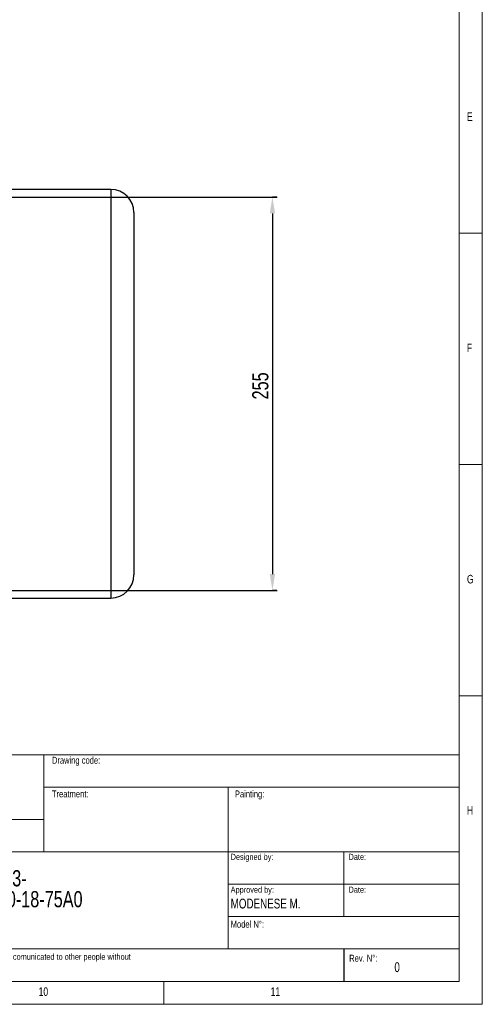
# Model space of a CAD drawing. Header units: millimetres. Extents: x 5 to 589, y 5 to 415.
# Tile 9 of 16: x 489 to 589, y 5 to 218. Entities that reach past the tile are written whole.
import ezdxf

# ---------------------------------------------------------------- set-up
doc = ezdxf.new("R2010")
doc.units = ezdxf.units.MM
doc.header["$PDSIZE"] = -1
doc.layers.add('CONTORNO', color=179, linetype='Continuous')
doc.layers.add('QUOTE', color=1, linetype='Continuous')
doc.styles.add('SLDTEXTSTYLE0', font='TXT', dxfattribs={"width": 0.75})
doc.dimstyles.new('SLDDIMSTYLE0', dxfattribs={"dimtxt": 3.5, "dimasz": 3.5, "dimexe": 0, "dimexo": 0.0625, "dimgap": 0.875, "dimtad": 1, "dimdec": 1, "dimlfac": 3, "dimrnd": 1e-09, "dimzin": 12, "dimdsep": 46, "dimtxsty": 'SLDTEXTSTYLE0', "dimsah": 1, "dimcen": 0.09, "dimadec": 0, "dimazin": 3, "dimtfac": 1, "dimtdec": 3, "dimtofl": 0, "dimtmove": 0, "dimatfit": 3, "dimfxl": 1, "dimfrac": 2, "dimtolj": 1, "dimtzin": 12, "dimarcsym": 0})

# ---------------------------------------------------------------- blocks, each defined once
blk = doc.blocks.new('SW_NOTE_0')
at = {"color": 0, "linetype": 'Continuous', "lineweight": 0, "char_height": 1.3229, "attachment_point": 1, "style": 'SLDTEXTSTYLE0'}
for s, insert in [('This document belongs to OLI Spa / Visam Srl : it must not be comunicated to other people without', (0, 1.71)), ('authorization', (0, -0.06))]:
    blk.add_mtext(s, dxfattribs=dict(at, insert=insert))
blk = doc.blocks.new('SW_NOTE_2')
at = {"color": 0, "linetype": 'Continuous', "lineweight": 0, "char_height": 3.5, "attachment_point": 1, "style": 'SLDTEXTSTYLE0'}
for s, insert in [('MVE3200-3-36_MVE4000-3-', (0, 4.51)), ('36_MVE5000-36-MVE3800-18-75A0', (0, -0.01))]:
    blk.add_mtext(s, dxfattribs=dict(at, insert=insert))
blk = doc.blocks.new('_D_1')
at = {"layer": 'Defpoints', "color": 0}
for p in [(545.02, 179.58), (543.99, 94.58), (545.02, 94.58)]:
    blk.add_point(p, dxfattribs=at)
at = {"layer": 'QUOTE', "color": 0, "lineweight": -2}
for p, q in [((544.96, 179.58), (543.99, 179.58)), ((543.99, 176.08), (543.99, 98.08)), ((544.96, 94.58), (543.99, 94.58))]:
    blk.add_line(p, q, dxfattribs=at)
at = {"layer": 'QUOTE', "color": 0}
for points in [[(543.41, 176.08), (544.57, 176.08), (543.99, 179.58)], [(543.41, 98.08), (544.57, 98.08), (543.99, 94.58)]]:
    blk.add_solid(points, dxfattribs=at)
at = {"layer": 'QUOTE', "color": 0, "insert": (539.61, 138.78), "char_height": 3.5, "attachment_point": 2, "rotation": 90, "style": 'SLDTEXTSTYLE0'}
blk.add_mtext('\\A1;255', dxfattribs=at)

msp = doc.modelspace()

# ---------------------------------------------------------------- linework, layer by layer
at = {"color": 7, "linetype": 'Continuous', "lineweight": 18}
for p, q in [((589.403, 5.095), (589.403, 415.077)), ((584.403, 10.057), (584.403, 410.039)), ((589.403, 171.761), (584.403, 171.761)), ((589.403, 121.761), (584.403, 121.761)), ((589.403, 71.761), (584.403, 71.761)), ((402.204, 59.057), (584.404, 59.057)), ((494.536, 59.057), (494.536, 38.057)), ((534.404, 52.057), (494.536, 52.057)), ((534.404, 52.057), (534.404, 17.057)), ((584.404, 52.057), (534.404, 52.057)), ((494.536, 45.057), (402.204, 45.057)), ((494.536, 38.057), (402.204, 38.057)), ((494.536, 38.057), (584.404, 38.057)), ((559.404, 38.057), (559.404, 24.057)), ((534.404, 31.057), (584.404, 31.057)), ((534.404, 24.057), (584.404, 24.057)), ((442.692, 17.057), (584.404, 17.057)), ((10.014, 10.057), (584.403, 10.057)), ((520.514, 10.095), (520.514, 5.095)), ((5.014, 5.095), (589.403, 5.095))]:
    msp.add_line(p, q, dxfattribs=at)
at = {"color": 7}
for p, q in [((509.018, 181.248), (475.685, 181.248)), ((509.018, 181.248), (509.018, 92.914)), ((514.018, 176.248), (514.018, 97.914)), ((475.685, 92.914), (509.018, 92.914))]:
    msp.add_line(p, q, dxfattribs=at)
for centre, start, end in [((509.018, 176.248), 0, 90), ((509.018, 97.914), 270, 0)]:
    msp.add_arc(centre, 5, start, end, dxfattribs=at)
at = {"layer": 'CONTORNO'}
msp.add_line((559.404, 17.057), (559.404, 10.057), dxfattribs=at)
at = {"layer": 'QUOTE'}
for p, q in [((453.851, 179.581), (545.024, 179.581)), ((453.851, 94.581), (545.024, 94.581))]:
    msp.add_line(p, q, dxfattribs=at)

# ---------------------------------------------------------------- block references
at = {"color": 7, "linetype": 'Continuous', "lineweight": 0}
for name, p in [('SW_NOTE_2', (445.546, 29.584)), ('SW_NOTE_0', (444.025, 14.328))]:
    msp.add_blockref(name, p, dxfattribs=at)

# ---------------------------------------------------------------- texts
at = {"color": 7, "linetype": 'Continuous', "lineweight": 0, "attachment_point": 1, "style": 'SLDTEXTSTYLE0'}
for s, insert, char_height in [('E', (586.07, 197.929), 1.852), ('F', (586.07, 147.929), 1.852), ('G', (586.07, 97.929), 1.852), ('Drawing code:', (496.283, 58.598), 1.5), ('Treatment:', (496.283, 51.324), 1.5), ('Painting:', (535.872, 51.324), 1.5), ('H', (586.07, 47.929), 1.852), ('Designed by:', (534.957, 37.635), 1.32292), ('Date:', (560.464, 37.635), 1.3229), ('Approved by:', (534.957, 30.539), 1.32292), ('Date:', (560.464, 30.539), 1.3229), ('MODENESE M.', (534.957, 27.927), 2.11667), ('Model N°:', (534.957, 23.143), 1.5), ('Rev. N°:', (560.596, 15.805), 1.5), ('0', (570.378, 14.184), 2.117), ('10', (493.4, 8.763), 1.8521), ('11', (543.608, 8.763), 1.8521)]:
    msp.add_mtext(s, dxfattribs=dict(at, insert=insert, char_height=char_height))

# ---------------------------------------------------------------- dimensions: what is measured, and where the dimension line sits
at = {"layer": 'QUOTE'}
dim = msp.add_linear_dim(base=(543.99, 94.581), p1=(545.024, 179.581), p2=(545.024, 94.581), angle=90, dimstyle='SLDDIMSTYLE0', dxfattribs=at)
dim.commit()
dim.dimension.update_dxf_attribs({"geometry": '_D_1', "text_midpoint": (543.99, 138.784), "dimtype": 160})

doc.saveas('drawing.dxf')
